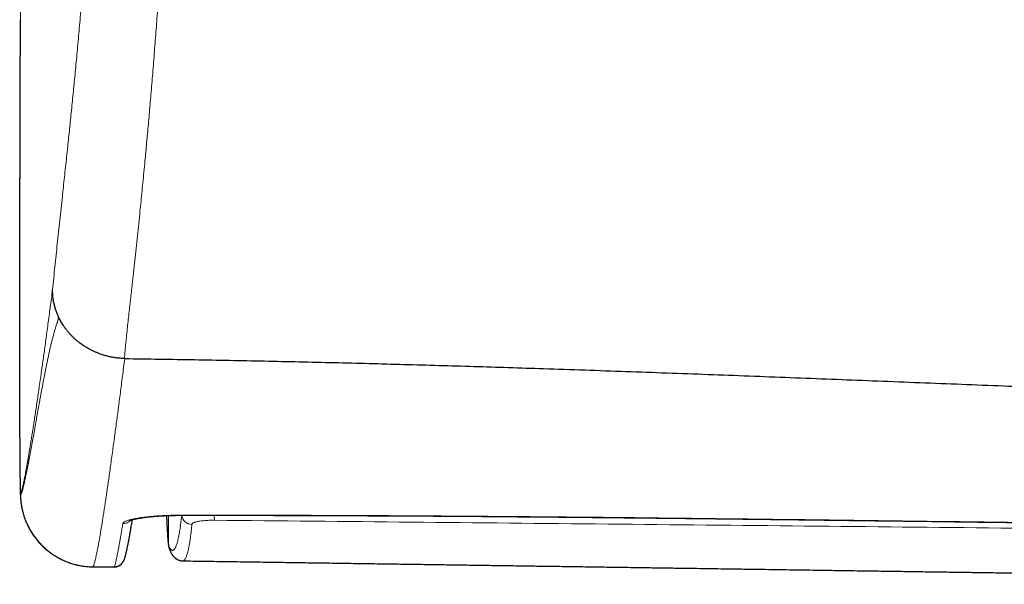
# Model space of a CAD drawing. Header units: millimetres. Extents: x 8 to 656, y 12 to 357.
# Tile 25 of 54: x 229 to 257, y 287 to 304. Entities that reach past the tile are written whole.
import ezdxf

# ---------------------------------------------------------------- set-up
doc = ezdxf.new("R2010")
doc.units = ezdxf.units.MM

msp = doc.modelspace()

# ---------------------------------------------------------------- linework, layer by layer
at = {"color": 252, "linetype": 'Continuous', "lineweight": 0}
for p, q in [((233.068, 289.354), (233.068, 288.506)), ((233.066, 288.513), (233.068, 288.506)), ((230.891, 287.879), (231.499, 287.874))]:
    msp.add_line(p, q, dxfattribs=at)
at = {"color": 7, "linetype": 'Continuous', "lineweight": 30}
msp.add_line((233.474, 288.05), (233.473, 288.05), dxfattribs=at)
at = {"color": 252, "linetype": 'Continuous', "lineweight": 0, "flags": 128}
msp.add_lwpolyline([(233.431, 289.361), (233.429, 289.361), (233.428, 289.364)], dxfattribs=at)
at = {"color": 7, "linetype": 'Continuous', "lineweight": 30, "flags": 128}
msp.add_lwpolyline([(233.089, 288.397), (233.088, 288.399), (233.083, 288.413)], dxfattribs=at)
at = {"color": 252, "linetype": 'Continuous', "lineweight": 0}
for centre, radius, start, end in [((228.788, 296.17), 0.00234, 172.2681, 181.3939), ((230.907, 289.979), 2.1, 179.8076, 180.9413), ((230.907, 289.979), 2.1, 180.9431, 269.552), ((231.753, 289.42), 0.3, 269.3345, 318.442), ((233.742, 289.397), 0.299, 186.965, 268.9596), ((235.194, 289.36), 0.819, 179.9562, 189.8891), ((233.367, 288.506), 0.299, 179.9468, 198.0566)]:
    msp.add_arc(centre, radius, start, end, dxfattribs=at)
at = {"color": 7, "linetype": 'Continuous', "lineweight": 30}
msp.add_arc((231.501, 288.174), 0.3, 269.4965, 330.0978, dxfattribs=at)
at = {"color": 252, "linetype": 'Continuous', "lineweight": 0}
for points, knots in [([(234.082, 341.726), (234.082, 341.574), (234.081, 341.271), (234.08, 340.812), (234.078, 340.353), (234.076, 339.89), (234.073, 339.426), (234.07, 338.958), (234.066, 338.489), (234.061, 338.02), (234.057, 337.553), (234.051, 337.087), (234.046, 336.618), (234.04, 336.164), (234.034, 335.725), (234.027, 335.3), (234.02, 334.874), (234.013, 334.447), (234.005, 334.02), (233.998, 333.592), (233.989, 333.163), (233.981, 332.732), (233.971, 332.3), (233.962, 331.867), (233.952, 331.433), (233.942, 330.996), (233.931, 330.557), (233.92, 330.116), (233.909, 329.674), (233.896, 329.182), (233.881, 328.64), (233.865, 328.049), (233.847, 327.454), (233.829, 326.855), (233.811, 326.252), (233.791, 325.634), (233.77, 325.001), (233.748, 324.353), (233.726, 323.706), (233.703, 323.059), (233.68, 322.413), (233.657, 321.776), (233.633, 321.146), (233.609, 320.525), (233.585, 319.905), (233.56, 319.286), (233.535, 318.669), (233.51, 318.067), (233.486, 317.48), (233.461, 316.909), (233.436, 316.34), (233.411, 315.773), (233.386, 315.207), (233.361, 314.657), (233.336, 314.121), (233.312, 313.601), (233.289, 313.126), (233.268, 312.696), (233.249, 312.31), (233.23, 311.926), (233.211, 311.548), (233.192, 311.174), (233.173, 310.806), (233.153, 310.44), (233.134, 310.069), (233.113, 309.691), (233.092, 309.308), (233.07, 308.929), (233.049, 308.553), (233.027, 308.179), (233.005, 307.809), (232.983, 307.442), (232.961, 307.078), (232.939, 306.72), (232.916, 306.364), (232.894, 306.01), (232.871, 305.659), (232.848, 305.314), (232.825, 304.973), (232.801, 304.637), (232.778, 304.306), (232.755, 303.979), (232.731, 303.657), (232.708, 303.341), (232.683, 303.024), (232.659, 302.706), (232.634, 302.388), (232.609, 302.076), (232.584, 301.77), (232.559, 301.47), (232.534, 301.178), (232.509, 300.893), (232.484, 300.615), (232.46, 300.342), (232.435, 300.074), (232.411, 299.811), (232.384, 299.53), (232.356, 299.234), (232.325, 298.923), (232.295, 298.619), (232.265, 298.321), (232.232, 298.001), (232.197, 297.661), (232.159, 297.301), (232.122, 296.949), (232.08, 296.56), (232.034, 296.136), (231.982, 295.676), (231.931, 295.221), (231.882, 294.769), (231.835, 294.319), (231.807, 294.019), (231.793, 293.869)], [0, 0, 0, 0, 0.008433, 0.016866, 0.025299, 0.033731, 0.042181, 0.050632, 0.059083, 0.067532, 0.07581, 0.084089, 0.092367, 0.100645, 0.10806, 0.115476, 0.122892, 0.130307, 0.137694, 0.145081, 0.152468, 0.159855, 0.167265, 0.174676, 0.182086, 0.189496, 0.197006, 0.204516, 0.212026, 0.219536, 0.229572, 0.239609, 0.249645, 0.259877, 0.270108, 0.28034, 0.291352, 0.302366, 0.313381, 0.324396, 0.33541, 0.346422, 0.357063, 0.367705, 0.378349, 0.388992, 0.399634, 0.410275, 0.420188, 0.430102, 0.440018, 0.449933, 0.459847, 0.469759, 0.478994, 0.488229, 0.497463, 0.504405, 0.511347, 0.518289, 0.525231, 0.531994, 0.538758, 0.545523, 0.552286, 0.559531, 0.566777, 0.574024, 0.58127, 0.588515, 0.595819, 0.603125, 0.610432, 0.617738, 0.625042, 0.63248, 0.63992, 0.647361, 0.654801, 0.662239, 0.669744, 0.677251, 0.684759, 0.692267, 0.699772, 0.707777, 0.715784, 0.723792, 0.731801, 0.739808, 0.747813, 0.755711, 0.763611, 0.771511, 0.779412, 0.787312, 0.795211, 0.805149, 0.815088, 0.825028, 0.834968, 0.844907, 0.857612, 0.870318, 0.883025, 0.895731, 0.913108, 0.930486, 0.947865, 0.965243, 0.982622, 1, 1, 1, 1]), ([(229.729, 295.847), (229.751, 296.068), (229.795, 296.511), (229.853, 297.064), (229.9, 297.51), (229.936, 297.846), (229.973, 298.186), (230.008, 298.507), (230.04, 298.809), (230.071, 299.091), (230.102, 299.378), (230.133, 299.67), (230.163, 299.951), (230.191, 300.221), (230.218, 300.478), (230.245, 300.741), (230.272, 301.008), (230.3, 301.281), (230.327, 301.556), (230.355, 301.834), (230.382, 302.114), (230.409, 302.4), (230.436, 302.692), (230.464, 302.992), (230.491, 303.299), (230.519, 303.612), (230.545, 303.912), (230.569, 304.195), (230.592, 304.462), (230.614, 304.733), (230.636, 305.009), (230.659, 305.294), (230.682, 305.59), (230.706, 305.897), (230.729, 306.209), (230.752, 306.526), (230.775, 306.842), (230.798, 307.157), (230.819, 307.47), (230.841, 307.788), (230.862, 308.109), (230.884, 308.436), (230.905, 308.767), (230.927, 309.103), (230.948, 309.443), (230.969, 309.786), (230.989, 310.133), (231.01, 310.481), (231.03, 310.833), (231.05, 311.187), (231.07, 311.544), (231.09, 311.913), (231.111, 312.295), (231.132, 312.69), (231.152, 313.086), (231.173, 313.485), (231.193, 313.889), (231.214, 314.298), (231.234, 314.711), (231.254, 315.126), (231.276, 315.589), (231.3, 316.101), (231.326, 316.662), (231.352, 317.224), (231.377, 317.788), (231.402, 318.353), (231.427, 318.919), (231.451, 319.487), (231.476, 320.056), (231.501, 320.664), (231.527, 321.312), (231.555, 321.999), (231.582, 322.687), (231.609, 323.376), (231.634, 324.041), (231.658, 324.681), (231.68, 325.297), (231.702, 325.913), (231.723, 326.529), (231.744, 327.146), (231.764, 327.74), (231.782, 328.31), (231.799, 328.857), (231.816, 329.404), (231.831, 329.95), (231.846, 330.466), (231.859, 330.95), (231.871, 331.404), (231.882, 331.857), (231.893, 332.31), (231.903, 332.761), (231.913, 333.211), (231.922, 333.66), (231.93, 334.107), (231.938, 334.553), (231.946, 334.998), (231.953, 335.441), (231.959, 335.893), (231.965, 336.356), (231.971, 336.828), (231.976, 337.298), (231.98, 337.765), (231.984, 338.23), (231.988, 338.691), (231.99, 339.149), (231.993, 339.603), (231.995, 340.055), (231.996, 340.505), (231.997, 340.804), (231.997, 340.953)], [0, 0, 0, 0, 0.0270766, 0.0541532, 0.0676921, 0.0812311, 0.09477, 0.1083087, 0.119142, 0.1299759, 0.1408099, 0.1516433, 0.1624762, 0.1715515, 0.1806283, 0.1897054, 0.1987822, 0.207858, 0.2169326, 0.2256754, 0.2344192, 0.2431628, 0.2519054, 0.2606861, 0.2694683, 0.2782503, 0.2870308, 0.2940426, 0.3010559, 0.3080696, 0.3150827, 0.3220944, 0.3294959, 0.3368995, 0.3443038, 0.3517073, 0.3591088, 0.3660916, 0.3730763, 0.3800616, 0.3870463, 0.3940291, 0.4010733, 0.4081192, 0.4151657, 0.4222118, 0.4292561, 0.4362681, 0.4432815, 0.4502956, 0.4573092, 0.4643214, 0.4719205, 0.4795208, 0.4871217, 0.4947224, 0.5023218, 0.5100957, 0.5178702, 0.5256449, 0.5334189, 0.5438073, 0.5541964, 0.5645849, 0.5749549, 0.5853265, 0.595699, 0.6060717, 0.6164438, 0.6268141, 0.6392568, 0.6517013, 0.6641464, 0.676591, 0.6890336, 0.7001135, 0.7111957, 0.7222787, 0.7333614, 0.7444427, 0.7555221, 0.765351, 0.7751818, 0.7850129, 0.794843, 0.8046715, 0.812865, 0.8210606, 0.829257, 0.8374533, 0.8456484, 0.8538417, 0.8620363, 0.8702331, 0.8784309, 0.8866287, 0.8948256, 0.9030203, 0.9118721, 0.9207257, 0.9295806, 0.938436, 0.9472905, 0.956143, 0.9649136, 0.9736851, 0.982457, 0.9912289, 1, 1, 1, 1]), ([(228.938, 327.504), (228.933, 326.852), (228.923, 325.547), (228.908, 323.591), (228.894, 321.634), (228.881, 319.676), (228.869, 317.719), (228.858, 315.761), (228.847, 313.803), (228.837, 311.845), (228.829, 309.886), (228.82, 307.926), (228.813, 305.967), (228.806, 304.007), (228.8, 302.048), (228.795, 300.088), (228.79, 298.129), (228.787, 296.823), (228.786, 296.17)], [0, 0, 0, 0, 0.062461, 0.124922, 0.187383, 0.249843, 0.312319, 0.374795, 0.437271, 0.499746, 0.562269, 0.624793, 0.687316, 0.749839, 0.812379, 0.874919, 0.93746, 1, 1, 1, 1]), ([(228.786, 296.17), (228.786, 296.099), (228.785, 295.958), (228.785, 295.746), (228.785, 295.535), (228.785, 295.325), (228.784, 295.114), (228.784, 294.902), (228.784, 294.691), (228.784, 294.481), (228.784, 294.273), (228.784, 294.07), (228.783, 293.871), (228.783, 293.677), (228.783, 293.486), (228.784, 293.298), (228.784, 293.112), (228.784, 292.928), (228.784, 292.746), (228.784, 292.568), (228.784, 292.395), (228.785, 292.228), (228.785, 292.067), (228.785, 291.913), (228.785, 291.763), (228.786, 291.619), (228.786, 291.478), (228.787, 291.342), (228.787, 291.21), (228.788, 291.085), (228.788, 290.965), (228.789, 290.853), (228.79, 290.749), (228.791, 290.651), (228.791, 290.56), (228.792, 290.475), (228.793, 290.396), (228.794, 290.323), (228.795, 290.256), (228.796, 290.197), (228.797, 290.145), (228.799, 290.1), (228.8, 290.062), (228.801, 290.033), (228.803, 290.01), (228.804, 289.994), (228.806, 289.986), (228.807, 289.986), (228.807, 289.986)], [0, 0, 0, 0, 0.021404, 0.042826, 0.064254, 0.085676, 0.107081, 0.129106, 0.151151, 0.173202, 0.195247, 0.217272, 0.238677, 0.260099, 0.281527, 0.302949, 0.324354, 0.34638, 0.368425, 0.390477, 0.412523, 0.434549, 0.45595, 0.477369, 0.498794, 0.520213, 0.541614, 0.563636, 0.585676, 0.607724, 0.629764, 0.651786, 0.673209, 0.694651, 0.716098, 0.73754, 0.758963, 0.781007, 0.803069, 0.825138, 0.847201, 0.869244, 0.891016, 0.912813, 0.934622, 0.956431, 0.978228, 1, 1, 1, 1]), ([(228.807, 289.986), (228.81, 289.991), (228.815, 290.001), (228.824, 290.024), (228.834, 290.054), (228.845, 290.091), (228.856, 290.135), (228.869, 290.186), (228.882, 290.243), (228.895, 290.304), (228.909, 290.367), (228.923, 290.437), (228.938, 290.513), (228.954, 290.595), (228.97, 290.683), (228.987, 290.777), (229.005, 290.879), (229.024, 290.987), (229.044, 291.102), (229.064, 291.224), (229.086, 291.353), (229.108, 291.489), (229.131, 291.633), (229.155, 291.783), (229.18, 291.944), (229.206, 292.116), (229.234, 292.3), (229.263, 292.493), (229.293, 292.694), (229.324, 292.904), (229.355, 293.123), (229.388, 293.351), (229.42, 293.572), (229.45, 293.785), (229.478, 293.987), (229.507, 294.195), (229.536, 294.41), (229.566, 294.631), (229.597, 294.86), (229.629, 295.097), (229.662, 295.34), (229.695, 295.589), (229.717, 295.761), (229.729, 295.847)], [0, 0, 0, 0, 0.027637, 0.055276, 0.082915, 0.110555, 0.138195, 0.165833, 0.19347, 0.217692, 0.241915, 0.266138, 0.29036, 0.314509, 0.33866, 0.36281, 0.386959, 0.411412, 0.435865, 0.460318, 0.48477, 0.509247, 0.533723, 0.5582, 0.582677, 0.60866, 0.634644, 0.660628, 0.686611, 0.712594, 0.738579, 0.764564, 0.790548, 0.811335, 0.832124, 0.852912, 0.873701, 0.894488, 0.91559, 0.936693, 0.957796, 0.978898, 1, 1, 1, 1]), ([(229.913, 295.045), (229.913, 295.042), (229.912, 295.037), (229.91, 295.03), (229.908, 295.024), (229.907, 295.02), (229.906, 295.018), (229.905, 295.017), (229.904, 295.017), (229.904, 295.017), (229.904, 295.018), (229.903, 295.018), (229.903, 295.018), (229.903, 295.019), (229.902, 295.02), (229.902, 295.022), (229.902, 295.023), (229.901, 295.024), (229.901, 295.024), (229.901, 295.024), (229.901, 295.025), (229.9, 295.025), (229.899, 295.025), (229.898, 295.024), (229.896, 295.02), (229.894, 295.014), (229.891, 295.006), (229.889, 294.997), (229.886, 294.986), (229.882, 294.973), (229.878, 294.958), (229.874, 294.943), (229.869, 294.928), (229.864, 294.914), (229.859, 294.899), (229.854, 294.883), (229.846, 294.859), (229.836, 294.827), (229.823, 294.786), (229.81, 294.742), (229.796, 294.696), (229.782, 294.647), (229.768, 294.596), (229.754, 294.544), (229.74, 294.492), (229.727, 294.442), (229.715, 294.394), (229.702, 294.344), (229.69, 294.292), (229.677, 294.239), (229.664, 294.185), (229.651, 294.129), (229.638, 294.071), (229.626, 294.016), (229.614, 293.963), (229.603, 293.912), (229.592, 293.86), (229.581, 293.807), (229.57, 293.756), (229.56, 293.709), (229.551, 293.664), (229.542, 293.618), (229.532, 293.571), (229.523, 293.522), (229.513, 293.473), (229.503, 293.422), (229.493, 293.37), (229.483, 293.317), (229.472, 293.263), (229.462, 293.207), (229.451, 293.15), (229.441, 293.094), (229.43, 293.039), (229.42, 292.985), (229.41, 292.93), (229.399, 292.873), (229.389, 292.816), (229.378, 292.757), (229.368, 292.701), (229.359, 292.649), (229.35, 292.601), (229.341, 292.552), (229.332, 292.502), (229.323, 292.451), (229.314, 292.4), (229.305, 292.349), (229.295, 292.297), (229.286, 292.245), (229.276, 292.191), (229.267, 292.137), (229.257, 292.082), (229.248, 292.031), (229.239, 291.983), (229.231, 291.938), (229.223, 291.893), (229.214, 291.845), (229.205, 291.793), (229.195, 291.739), (229.186, 291.684), (229.176, 291.628), (229.165, 291.572), (229.155, 291.516), (229.146, 291.463), (229.137, 291.415), (229.129, 291.369), (229.12, 291.324), (229.112, 291.279), (229.104, 291.233), (229.095, 291.187), (229.087, 291.145), (229.08, 291.106), (229.073, 291.07), (229.066, 291.034), (229.06, 290.998), (229.054, 290.967), (229.049, 290.942), (229.045, 290.923), (229.042, 290.903), (229.038, 290.883), (229.034, 290.862), (229.03, 290.842), (229.025, 290.816), (229.019, 290.786), (229.012, 290.751), (229.005, 290.716), (228.998, 290.681), (228.991, 290.647), (228.984, 290.613), (228.977, 290.578), (228.97, 290.542), (228.962, 290.505), (228.955, 290.469), (228.947, 290.433), (228.939, 290.398), (228.932, 290.364), (228.924, 290.331), (228.917, 290.298), (228.909, 290.265), (228.902, 290.233), (228.894, 290.202), (228.887, 290.173), (228.88, 290.144), (228.873, 290.119), (228.866, 290.096), (228.861, 290.075), (228.855, 290.056), (228.849, 290.038), (228.844, 290.021), (228.838, 290.006), (228.833, 289.992), (228.828, 289.981), (228.824, 289.97), (228.819, 289.962), (228.815, 289.954), (228.811, 289.949), (228.809, 289.946), (228.807, 289.945)], [0, 0, 0, 0, 0.000749, 0.001366, 0.00201, 0.002469, 0.002775, 0.002957, 0.003012, 0.00305, 0.003064, 0.003077, 0.003088, 0.0031, 0.003125, 0.003209, 0.003234, 0.003246, 0.003258, 0.00327, 0.003283, 0.003318, 0.00344, 0.003636, 0.004161, 0.004879, 0.005753, 0.006747, 0.007823, 0.008945, 0.010711, 0.012353, 0.013784, 0.015492, 0.01717, 0.018975, 0.020811, 0.025244, 0.029834, 0.034592, 0.039838, 0.045263, 0.050892, 0.056728, 0.062787, 0.067998, 0.073377, 0.078933, 0.084675, 0.090616, 0.096656, 0.102906, 0.109385, 0.116123, 0.121683, 0.127406, 0.133308, 0.139396, 0.145678, 0.150759, 0.155971, 0.161309, 0.16679, 0.172445, 0.178343, 0.184367, 0.19055, 0.196924, 0.203488, 0.210244, 0.217202, 0.224374, 0.231003, 0.237814, 0.244813, 0.252028, 0.259478, 0.267126, 0.274995, 0.281332, 0.28782, 0.294465, 0.301273, 0.308249, 0.31527, 0.322464, 0.32984, 0.337399, 0.345154, 0.353116, 0.361279, 0.369626, 0.376365, 0.383308, 0.390346, 0.397509, 0.406158, 0.415029, 0.424123, 0.433453, 0.443026, 0.452849, 0.462932, 0.471042, 0.479322, 0.487776, 0.496408, 0.505224, 0.514227, 0.523426, 0.530777, 0.538242, 0.545827, 0.553578, 0.561483, 0.565929, 0.570348, 0.57479, 0.579377, 0.584234, 0.589105, 0.593809, 0.602213, 0.610928, 0.619816, 0.628811, 0.637963, 0.647278, 0.656749, 0.667483, 0.67842, 0.689563, 0.700913, 0.712475, 0.724251, 0.736245, 0.748458, 0.761492, 0.774772, 0.788302, 0.802085, 0.816121, 0.830415, 0.842871, 0.855518, 0.868357, 0.881388, 0.894612, 0.908028, 0.921638, 0.934283, 0.947092, 0.960062, 0.97319, 0.986516, 1, 1, 1, 1]), ([(231.803, 293.869), (231.803, 293.869), (231.793, 293.783), (231.771, 293.612), (231.739, 293.362), (231.708, 293.118), (231.678, 292.881), (231.648, 292.65), (231.618, 292.425), (231.59, 292.206), (231.561, 291.994), (231.534, 291.787), (231.505, 291.569), (231.474, 291.342), (231.442, 291.108), (231.411, 290.883), (231.381, 290.667), (231.352, 290.46), (231.323, 290.262), (231.296, 290.073), (231.27, 289.896), (231.245, 289.731), (231.222, 289.577), (231.199, 289.431), (231.178, 289.291), (231.156, 289.159), (231.136, 289.034), (231.117, 288.915), (231.098, 288.804), (231.08, 288.699), (231.062, 288.601), (231.046, 288.509), (231.028, 288.418), (231.011, 288.329), (230.994, 288.244), (230.978, 288.169), (230.962, 288.102), (230.948, 288.043), (230.935, 287.994), (230.922, 287.952), (230.911, 287.919), (230.9, 287.894), (230.894, 287.884), (230.891, 287.879)], [0, 0, 0, 0, 0.000002, 0.02062, 0.041239, 0.061859, 0.082478, 0.103096, 0.123751, 0.144408, 0.165064, 0.18572, 0.206376, 0.232322, 0.25827, 0.284218, 0.310165, 0.336149, 0.362135, 0.38812, 0.414105, 0.438398, 0.462692, 0.486987, 0.511282, 0.535577, 0.55987, 0.584215, 0.608562, 0.63291, 0.657257, 0.681604, 0.70595, 0.735331, 0.764714, 0.794097, 0.823479, 0.852861, 0.882288, 0.911716, 0.941145, 0.970573, 1, 1, 1, 1]), ([(228.807, 289.945), (228.807, 289.945), (228.807, 289.945), (228.806, 289.947), (228.805, 289.951), (228.805, 289.955), (228.804, 289.962), (228.803, 289.97), (228.803, 289.981), (228.802, 289.995), (228.801, 290.01), (228.8, 290.027), (228.8, 290.044), (228.799, 290.064), (228.798, 290.087), (228.798, 290.114), (228.797, 290.145), (228.796, 290.178), (228.796, 290.213), (228.795, 290.248), (228.794, 290.287), (228.794, 290.331), (228.793, 290.379), (228.793, 290.432), (228.792, 290.489), (228.791, 290.55), (228.791, 290.613), (228.79, 290.682), (228.79, 290.756), (228.789, 290.837), (228.789, 290.924), (228.788, 291.017), (228.788, 291.116), (228.787, 291.223), (228.787, 291.338), (228.786, 291.46), (228.786, 291.546), (228.786, 291.59)], [0, 0, 0, 0, 0.016737, 0.034434, 0.053221, 0.073229, 0.09459, 0.117014, 0.140999, 0.166674, 0.194174, 0.215404, 0.237784, 0.261443, 0.286488, 0.312952, 0.340941, 0.370569, 0.395072, 0.420713, 0.447552, 0.475647, 0.505048, 0.535798, 0.567939, 0.597785, 0.628813, 0.661061, 0.694575, 0.729404, 0.764767, 0.801136, 0.838509, 0.876888, 0.916972, 0.958024, 1, 1, 1, 1]), ([(231.749, 289.12), (231.751, 289.126), (231.755, 289.137), (231.771, 289.154), (231.794, 289.171), (231.826, 289.188), (231.865, 289.204), (231.913, 289.221), (231.968, 289.236), (232.031, 289.251), (232.101, 289.266), (232.177, 289.28), (232.26, 289.293), (232.349, 289.305), (232.444, 289.316), (232.543, 289.326), (232.647, 289.335), (232.755, 289.343), (232.866, 289.35), (232.98, 289.355), (233.097, 289.359), (233.211, 289.362), (233.321, 289.364), (233.392, 289.364), (233.428, 289.364)], [0, 0, 0, 0, 0.046195, 0.092548, 0.138954, 0.185307, 0.231502, 0.277707, 0.324072, 0.370491, 0.416854, 0.463057, 0.50902, 0.555144, 0.601321, 0.647442, 0.693402, 0.738752, 0.784262, 0.829824, 0.875332, 0.92068, 0.96034, 1, 1, 1, 1]), ([(233.007, 289.352), (233.008, 289.333), (233.009, 289.291), (233.012, 289.228), (233.015, 289.163), (233.018, 289.101), (233.021, 289.041), (233.024, 288.985), (233.027, 288.932), (233.03, 288.881), (233.032, 288.834), (233.035, 288.789), (233.038, 288.747), (233.041, 288.709), (233.044, 288.673), (233.047, 288.641), (233.05, 288.612), (233.053, 288.587), (233.056, 288.566), (233.058, 288.548), (233.061, 288.534), (233.063, 288.522), (233.065, 288.516), (233.066, 288.513)], [0, 0, 0, 0, 0.0373449, 0.0857833, 0.1342217, 0.1827378, 0.2312539, 0.2800025, 0.3287512, 0.3775767, 0.4264022, 0.4761009, 0.5257997, 0.5755779, 0.6253561, 0.6753734, 0.7253906, 0.7754873, 0.825584, 0.8691621, 0.9127401, 0.9563701, 1, 1, 1, 1]), ([(233.068, 288.506), (233.068, 288.506), (233.073, 288.491), (233.084, 288.461), (233.101, 288.423), (233.118, 288.393), (233.136, 288.37), (233.154, 288.356), (233.171, 288.35), (233.187, 288.35), (233.203, 288.356), (233.22, 288.368), (233.236, 288.388), (233.253, 288.414), (233.27, 288.447), (233.286, 288.487), (233.303, 288.535), (233.32, 288.591), (233.336, 288.655), (233.351, 288.722), (233.364, 288.791), (233.376, 288.859), (233.388, 288.932), (233.4, 289.011), (233.411, 289.097), (233.422, 289.189), (233.432, 289.276), (233.438, 289.336), (233.44, 289.361)], [0, 0, 0, 0, 0.000003, 0.050124, 0.100248, 0.150372, 0.200495, 0.250616, 0.292467, 0.334322, 0.376177, 0.418033, 0.459886, 0.501737, 0.543439, 0.585147, 0.626856, 0.668565, 0.71027, 0.751971, 0.784172, 0.816375, 0.848577, 0.880778, 0.913035, 0.945294, 0.977553, 1, 1, 1, 1]), ([(233.428, 289.364), (233.627, 289.365), (234.625, 289.365), (236.42, 289.363), (238.815, 289.354), (241.209, 289.34), (243.603, 289.321), (246.446, 289.294), (249.737, 289.256), (253.477, 289.209), (256.904, 289.163), (260.02, 289.122), (262.824, 289.086), (265.628, 289.052), (268.245, 289.022), (270.675, 288.998), (272.918, 288.978), (275.161, 288.962), (277.404, 288.951), (278.899, 288.948), (279.647, 288.947)], [0, 0, 0, 0, 0.012947, 0.064736, 0.116526, 0.168315, 0.220105, 0.271894, 0.352794, 0.433694, 0.514593, 0.575268, 0.635943, 0.696618, 0.757292, 0.805834, 0.854375, 0.902917, 0.951459, 1, 1, 1, 1]), ([(234.388, 289.219), (234.362, 289.219), (234.311, 289.22), (234.235, 289.217), (234.163, 289.214), (234.093, 289.209), (234.028, 289.202), (233.968, 289.193), (233.913, 289.183), (233.865, 289.172), (233.823, 289.16), (233.789, 289.147), (233.763, 289.133), (233.747, 289.12), (233.738, 289.108), (233.737, 289.101), (233.736, 289.098)], [0, 0, 0, 0, 0.073595, 0.147431, 0.221029, 0.294697, 0.368601, 0.442276, 0.516716, 0.591388, 0.665836, 0.741819, 0.818037, 0.894027, 0.947013, 1, 1, 1, 1]), ([(279.611, 288.772), (277.728, 288.791), (273.961, 288.828), (268.309, 288.884), (262.657, 288.939), (257.004, 288.995), (251.351, 289.052), (245.697, 289.108), (240.042, 289.164), (236.273, 289.201), (234.388, 289.219)], [0, 0, 0, 0, 0.124998, 0.249995, 0.374994, 0.499993, 0.624994, 0.749996, 0.874998, 1, 1, 1, 1]), ([(231.499, 287.874), (231.501, 287.879), (231.506, 287.889), (231.515, 287.913), (231.525, 287.945), (231.536, 287.984), (231.548, 288.031), (231.561, 288.087), (231.575, 288.15), (231.59, 288.222), (231.606, 288.303), (231.623, 288.392), (231.641, 288.49), (231.661, 288.597), (231.681, 288.713), (231.703, 288.839), (231.725, 288.973), (231.741, 289.071), (231.749, 289.12)], [0, 0, 0, 0, 0.062357, 0.124715, 0.187074, 0.24943, 0.311865, 0.374302, 0.436738, 0.499173, 0.56173, 0.624289, 0.686847, 0.749404, 0.812046, 0.874688, 0.93733, 1, 1, 1, 1]), ([(233.736, 289.098), (233.733, 289.064), (233.726, 288.995), (233.716, 288.9), (233.706, 288.81), (233.695, 288.726), (233.684, 288.648), (233.673, 288.576), (233.661, 288.509), (233.648, 288.44), (233.634, 288.371), (233.618, 288.305), (233.601, 288.248), (233.585, 288.198), (233.568, 288.156), (233.552, 288.121), (233.535, 288.093), (233.519, 288.072), (233.502, 288.058), (233.487, 288.051), (233.478, 288.051), (233.474, 288.05)], [0, 0, 0, 0, 0.044657, 0.089315, 0.133994, 0.178673, 0.223345, 0.26802, 0.312695, 0.357368, 0.417014, 0.476661, 0.536307, 0.596045, 0.655785, 0.715523, 0.775312, 0.835101, 0.89489, 0.955613, 1, 1, 1, 1])]:
    msp.add_open_spline(points, degree=3, knots=knots, dxfattribs=at)
at = {"color": 7, "linetype": 'Continuous', "lineweight": 30}
for points, knots in [([(228.786, 296.17), (228.787, 296.829), (228.79, 298.148), (228.795, 300.125), (228.8, 301.948), (228.803, 303.113), (228.805, 303.619)], [0, 0, 0, 0, 0.265717, 0.531092, 0.796222, 1, 1, 1, 1]), ([(228.786, 291.59), (228.786, 291.636), (228.786, 291.728), (228.785, 291.872), (228.785, 292.023), (228.785, 292.18), (228.784, 292.344), (228.784, 292.515), (228.784, 292.693), (228.784, 292.877), (228.784, 293.066), (228.784, 293.26), (228.783, 293.458), (228.783, 293.658), (228.783, 293.862), (228.784, 294.068), (228.784, 294.279), (228.784, 294.491), (228.784, 294.705), (228.784, 294.92), (228.784, 295.134), (228.785, 295.346), (228.785, 295.555), (228.785, 295.762), (228.785, 295.966), (228.786, 296.102), (228.786, 296.17)], [0, 0, 0, 0, 0.039103, 0.078996, 0.11893, 0.159603, 0.200866, 0.242399, 0.284935, 0.327694, 0.370652, 0.413792, 0.457109, 0.499819, 0.542686, 0.585703, 0.628589, 0.671875, 0.714773, 0.757276, 0.799372, 0.841049, 0.881545, 0.921566, 0.961068, 1, 1, 1, 1]), ([(229.913, 295.045), (229.898, 295.077), (229.869, 295.141), (229.831, 295.24), (229.799, 295.341), (229.771, 295.451), (229.748, 295.569), (229.733, 295.696), (229.729, 295.788), (229.729, 295.839), (229.729, 295.847)], [0, 0, 0, 0, 0.126129, 0.253174, 0.380219, 0.5081927, 0.6621409, 0.8162534, 0.9702017, 1, 1, 1, 1]), ([(231.793, 293.869), (231.753, 293.871), (231.675, 293.875), (231.56, 293.888), (231.447, 293.906), (231.337, 293.929), (231.221, 293.96), (231.116, 293.994), (231.02, 294.031), (230.923, 294.072), (230.812, 294.126), (230.695, 294.193), (230.588, 294.262), (230.501, 294.326), (230.427, 294.386), (230.365, 294.44), (230.306, 294.497), (230.246, 294.558), (230.188, 294.624), (230.131, 294.693), (230.079, 294.763), (230.024, 294.844), (229.968, 294.937), (229.931, 295.009), (229.913, 295.045)], [0, 0, 0, 0, 0.0503096, 0.098675, 0.1462651, 0.1938552, 0.2406552, 0.2974224, 0.3340923, 0.3707622, 0.4310155, 0.4912689, 0.5430494, 0.5948298, 0.6303695, 0.6659092, 0.7016815, 0.7374539, 0.7771876, 0.8169213, 0.8547037, 0.8924862, 0.9461438, 1, 1, 1, 1]), ([(231.793, 293.869), (231.794, 293.869), (231.796, 293.869), (231.798, 293.869), (231.801, 293.869), (231.803, 293.869), (231.803, 293.869)], [0, 0, 0, 0, 0.250009, 0.499938, 0.749954, 1, 1, 1, 1]), ([(231.803, 293.869), (232.473, 293.86), (233.811, 293.841), (235.819, 293.802), (237.826, 293.756), (239.834, 293.704), (241.842, 293.646), (243.97, 293.578), (246.216, 293.501), (248.582, 293.416), (250.947, 293.326), (253.328, 293.233), (255.723, 293.138), (258.134, 293.043), (260.543, 292.949), (262.95, 292.857), (265.356, 292.769), (267.76, 292.686), (269.885, 292.618), (271.732, 292.564), (273.302, 292.523), (274.873, 292.486), (276.447, 292.455), (278.023, 292.431), (279.573, 292.413), (281.097, 292.403), (282.595, 292.4), (284.097, 292.405), (285.601, 292.413), (286.885, 292.419), (287.948, 292.421), (288.788, 292.419), (289.627, 292.414), (290.464, 292.405), (291.239, 292.391), (291.952, 292.374), (292.604, 292.354), (293.253, 292.33), (293.9, 292.301), (294.544, 292.267), (295.185, 292.227), (295.823, 292.182), (296.457, 292.129), (297.088, 292.07), (297.712, 292.004), (298.329, 291.932), (298.938, 291.854), (299.545, 291.77), (299.949, 291.709), (300.15, 291.679)], [0, 0, 0, 0, 0.029343, 0.058693, 0.088049, 0.11741, 0.146773, 0.176138, 0.210747, 0.245351, 0.279949, 0.314537, 0.349818, 0.385081, 0.420324, 0.455542, 0.490732, 0.525892, 0.56102, 0.583966, 0.60692, 0.629893, 0.652895, 0.675937, 0.69903, 0.72086, 0.742754, 0.764715, 0.786713, 0.808712, 0.821018, 0.833306, 0.84557, 0.857805, 0.870003, 0.879559, 0.889087, 0.898584, 0.908049, 0.917479, 0.926872, 0.936227, 0.945542, 0.954816, 0.964048, 0.973078, 0.982077, 0.99105, 1, 1, 1, 1]), ([(228.786, 291.59), (228.786, 291.575), (228.786, 291.533), (228.786, 291.466), (228.787, 291.389), (228.787, 291.313), (228.787, 291.239), (228.787, 291.166), (228.788, 291.096), (228.788, 291.027), (228.788, 290.96), (228.789, 290.895), (228.789, 290.831), (228.79, 290.77), (228.79, 290.71), (228.79, 290.653), (228.791, 290.597), (228.791, 290.543), (228.792, 290.491), (228.792, 290.44), (228.793, 290.392), (228.793, 290.345), (228.794, 290.3), (228.795, 290.257), (228.795, 290.215), (228.796, 290.174), (228.797, 290.135), (228.798, 290.096), (228.799, 290.057), (228.8, 290.015), (228.801, 289.976), (228.803, 289.943), (228.804, 289.918), (228.805, 289.896), (228.806, 289.876), (228.808, 289.857), (228.809, 289.839), (228.81, 289.82), (228.812, 289.802), (228.814, 289.783), (228.816, 289.763), (228.818, 289.743), (228.821, 289.722), (228.824, 289.7), (228.827, 289.677), (228.831, 289.653), (228.835, 289.627), (228.84, 289.6), (228.846, 289.57), (228.852, 289.539), (228.86, 289.504), (228.869, 289.467), (228.879, 289.427), (228.892, 289.384), (228.906, 289.337), (228.922, 289.288), (228.941, 289.237), (228.962, 289.184), (228.985, 289.129), (229.011, 289.074), (229.038, 289.018), (229.068, 288.963), (229.099, 288.908), (229.133, 288.853), (229.168, 288.8), (229.205, 288.747), (229.244, 288.695), (229.284, 288.644), (229.326, 288.595), (229.37, 288.547), (229.415, 288.5), (229.461, 288.454), (229.509, 288.41), (229.559, 288.367), (229.611, 288.325), (229.667, 288.282), (229.727, 288.241), (229.787, 288.201), (229.849, 288.164), (229.912, 288.129), (229.975, 288.096), (230.04, 288.065), (230.105, 288.037), (230.171, 288.011), (230.238, 287.987), (230.305, 287.966), (230.373, 287.947), (230.442, 287.93), (230.51, 287.916), (230.579, 287.904), (230.648, 287.894), (230.718, 287.887), (230.787, 287.882), (230.844, 287.879), (230.879, 287.879), (230.89, 287.879)], [0, 0, 0, 0, 0.008847, 0.025109, 0.041375, 0.057652, 0.073949, 0.090278, 0.106674, 0.122975, 0.139355, 0.155794, 0.172268, 0.188757, 0.20524, 0.221689, 0.238098, 0.254783, 0.271484, 0.28822, 0.305016, 0.3219, 0.338908, 0.356084, 0.373489, 0.391205, 0.409355, 0.428134, 0.447882, 0.469372, 0.494903, 0.510989, 0.522925, 0.53307, 0.541723, 0.549249, 0.555912, 0.561904, 0.567371, 0.572276, 0.577617, 0.582142, 0.58651, 0.590782, 0.595021, 0.599266, 0.60357, 0.607991, 0.612584, 0.617406, 0.622512, 0.627955, 0.63378, 0.640022, 0.646692, 0.653778, 0.66124, 0.669019, 0.67705, 0.685272, 0.693633, 0.702095, 0.710631, 0.719219, 0.727845, 0.7365, 0.745176, 0.753869, 0.762574, 0.771289, 0.780012, 0.788741, 0.797476, 0.806215, 0.814958, 0.82469, 0.834416, 0.844107, 0.853764, 0.86339, 0.872986, 0.882554, 0.892093, 0.901607, 0.911094, 0.920557, 0.929997, 0.939413, 0.948806, 0.958177, 0.967527, 0.976856, 0.986164, 0.995451, 1, 1, 1, 1]), ([(231.761, 288.025), (231.762, 288.026), (231.765, 288.031), (231.77, 288.04), (231.776, 288.053), (231.783, 288.067), (231.789, 288.082), (231.796, 288.101), (231.805, 288.126), (231.814, 288.155), (231.823, 288.186), (231.83, 288.215), (231.838, 288.246), (231.846, 288.279), (231.854, 288.313), (231.862, 288.35), (231.87, 288.388), (231.879, 288.427), (231.887, 288.469), (231.896, 288.512), (231.905, 288.557), (231.914, 288.604), (231.923, 288.653), (231.933, 288.704), (231.942, 288.756), (231.952, 288.811), (231.962, 288.868), (231.973, 288.926), (231.983, 288.987), (231.994, 289.049), (232.005, 289.114), (232.016, 289.176), (232.023, 289.218), (232.026, 289.237)], [0, 0, 0, 0, 0.003414, 0.01702, 0.032704, 0.051096, 0.073179, 0.100691, 0.137302, 0.192493, 0.23458, 0.273805, 0.311216, 0.350817, 0.389039, 0.426294, 0.462847, 0.498859, 0.534436, 0.569657, 0.604527, 0.639108, 0.673429, 0.707513, 0.74138, 0.775046, 0.808522, 0.841821, 0.874952, 0.907923, 0.9407, 0.973316, 1, 1, 1, 1]), ([(231.952, 289.211), (231.952, 289.211), (231.952, 289.211), (231.953, 289.212), (231.957, 289.213), (231.962, 289.216), (231.97, 289.219), (231.98, 289.223), (231.993, 289.227), (232.008, 289.232), (232.026, 289.237), (232.046, 289.242), (232.069, 289.248), (232.094, 289.254), (232.122, 289.26), (232.152, 289.266), (232.184, 289.272), (232.218, 289.278), (232.255, 289.284), (232.293, 289.29), (232.333, 289.296), (232.375, 289.302), (232.419, 289.307), (232.465, 289.313), (232.512, 289.318), (232.561, 289.323), (232.612, 289.327), (232.663, 289.332), (232.716, 289.336), (232.77, 289.339), (232.825, 289.343), (232.882, 289.346), (232.939, 289.349), (232.997, 289.352), (233.056, 289.354), (233.115, 289.356), (233.175, 289.358), (233.236, 289.359), (233.297, 289.36), (233.358, 289.361), (233.403, 289.361), (233.427, 289.361), (233.431, 289.361)], [0, 0, 0, 0, 0.005448, 0.022756, 0.040984, 0.060163, 0.080303, 0.101386, 0.123375, 0.146212, 0.169829, 0.194148, 0.219086, 0.244563, 0.2705, 0.296821, 0.323459, 0.350352, 0.377446, 0.404692, 0.432095, 0.459411, 0.48706, 0.514955, 0.543017, 0.571168, 0.599325, 0.627409, 0.655415, 0.683408, 0.711662, 0.740081, 0.768571, 0.797019, 0.825321, 0.853445, 0.881549, 0.909861, 0.938282, 0.966761, 0.995243, 1, 1, 1, 1]), ([(233.007, 289.352), (233.007, 289.335), (233.009, 289.298), (233.011, 289.243), (233.014, 289.187), (233.016, 289.133), (233.019, 289.08), (233.021, 289.03), (233.024, 288.981), (233.026, 288.934), (233.029, 288.89), (233.031, 288.847), (233.034, 288.807), (233.036, 288.768), (233.039, 288.731), (233.041, 288.696), (233.044, 288.663), (233.047, 288.631), (233.049, 288.601), (233.052, 288.572), (233.056, 288.544), (233.06, 288.516), (233.064, 288.489), (233.068, 288.468), (233.072, 288.451), (233.074, 288.441), (233.076, 288.435), (233.077, 288.431), (233.078, 288.429)], [0, 0, 0, 0, 0.03355, 0.073696, 0.113836, 0.154118, 0.194534, 0.235075, 0.275735, 0.316509, 0.357408, 0.398424, 0.439749, 0.481256, 0.523009, 0.565088, 0.607603, 0.650708, 0.694606, 0.739836, 0.786852, 0.837157, 0.894878, 0.935258, 0.961373, 0.975615, 0.989774, 1, 1, 1, 1]), ([(233.431, 289.361), (233.801, 289.361), (234.63, 289.362), (235.929, 289.36), (237.343, 289.356), (238.803, 289.35), (240.316, 289.342), (241.893, 289.331), (243.543, 289.318), (245.281, 289.301), (247.125, 289.282), (249.103, 289.26), (251.255, 289.234), (253.632, 289.203), (256.171, 289.17), (258.847, 289.134), (261.409, 289.1), (263.803, 289.07), (265.929, 289.044), (267.901, 289.022), (269.747, 289.003), (271.491, 288.987), (273.205, 288.973), (274.816, 288.962), (276.321, 288.954), (277.714, 288.948), (278.813, 288.945), (279.468, 288.944), (279.65, 288.944)], [0, 0, 0, 0, 0.024049, 0.053764, 0.084309, 0.115782, 0.14849, 0.182526, 0.218118, 0.255566, 0.295271, 0.337798, 0.383954, 0.434901, 0.492079, 0.548759, 0.608595, 0.658387, 0.704155, 0.746623, 0.786418, 0.824023, 0.859805, 0.897712, 0.928603, 0.957509, 0.988161, 1, 1, 1, 1]), ([(233.084, 288.411), (233.087, 288.402), (233.095, 288.378), (233.108, 288.345), (233.123, 288.311), (233.137, 288.282), (233.15, 288.257), (233.164, 288.234), (233.178, 288.214), (233.193, 288.195), (233.208, 288.177), (233.223, 288.16), (233.241, 288.143), (233.259, 288.128), (233.278, 288.113), (233.299, 288.1), (233.321, 288.088), (233.345, 288.076), (233.37, 288.067), (233.397, 288.059), (233.424, 288.054), (233.45, 288.051), (233.466, 288.05), (233.474, 288.05)], [0, 0, 0, 0, 0.074199, 0.182737, 0.272209, 0.347683, 0.412873, 0.470233, 0.521495, 0.567925, 0.610477, 0.649888, 0.686745, 0.725907, 0.759087, 0.79081, 0.824438, 0.856671, 0.887801, 0.918127, 0.947893, 0.977295, 1, 1, 1, 1]), ([(233.473, 288.05), (233.545, 288.049), (233.844, 288.045), (234.367, 288.037), (235.039, 288.027), (235.701, 288.018), (236.351, 288.008), (236.987, 287.999), (237.611, 287.99), (238.226, 287.981), (238.836, 287.972), (239.441, 287.963), (240.042, 287.955), (240.633, 287.946), (241.215, 287.938), (241.788, 287.929), (242.351, 287.921), (242.905, 287.913), (243.451, 287.905), (243.987, 287.897), (244.513, 287.89), (245.031, 287.882), (245.54, 287.875), (246.039, 287.867), (246.516, 287.861), (246.971, 287.854), (247.404, 287.848), (247.83, 287.841), (248.248, 287.835), (248.658, 287.829), (249.073, 287.823), (249.491, 287.817), (249.912, 287.811), (250.324, 287.805), (250.727, 287.799), (251.12, 287.793), (251.505, 287.788), (251.87, 287.782), (252.217, 287.777), (252.545, 287.772), (252.865, 287.768), (253.178, 287.763), (253.483, 287.759), (253.78, 287.754), (254.07, 287.75), (254.352, 287.746), (254.626, 287.742), (254.892, 287.738), (255.151, 287.734), (255.398, 287.731), (255.632, 287.727), (255.855, 287.724), (256.071, 287.721), (256.28, 287.718), (256.496, 287.715), (256.724, 287.711), (256.97, 287.708), (257.225, 287.704), (257.488, 287.7), (257.76, 287.696), (258.038, 287.692), (258.323, 287.688), (258.617, 287.683), (258.922, 287.679), (259.238, 287.674), (259.565, 287.669), (259.901, 287.665), (260.246, 287.659), (260.6, 287.654), (260.963, 287.649), (261.336, 287.643), (261.717, 287.638), (262.107, 287.632), (262.507, 287.626), (262.915, 287.62), (263.333, 287.614), (263.759, 287.608), (264.182, 287.601), (264.601, 287.595), (265.016, 287.589), (265.439, 287.583), (265.869, 287.577), (266.306, 287.57), (266.765, 287.563), (267.246, 287.556), (267.75, 287.549), (268.262, 287.541), (268.784, 287.533), (269.315, 287.526), (269.854, 287.518), (270.388, 287.51), (270.914, 287.502), (271.432, 287.494), (271.958, 287.486), (272.492, 287.479), (273.034, 287.47), (273.583, 287.462), (274.139, 287.454), (274.703, 287.446), (275.275, 287.437), (275.855, 287.429), (276.442, 287.42), (277.025, 287.411), (277.604, 287.403), (278.178, 287.394), (278.76, 287.385), (279.18, 287.379), (279.406, 287.376), (279.437, 287.375)], [0, 0, 0, 0, 0.004717, 0.019526, 0.034137, 0.048548, 0.062761, 0.076526, 0.090099, 0.103481, 0.11667, 0.129931, 0.142992, 0.155853, 0.168514, 0.180976, 0.193237, 0.205299, 0.217161, 0.228823, 0.240285, 0.251547, 0.262609, 0.273472, 0.284134, 0.293733, 0.303163, 0.312425, 0.32152, 0.330446, 0.339205, 0.348568, 0.357731, 0.366694, 0.375457, 0.38402, 0.392383, 0.400547, 0.407854, 0.414993, 0.421965, 0.428768, 0.435403, 0.441871, 0.44817, 0.454301, 0.460264, 0.466059, 0.471686, 0.477145, 0.482138, 0.486982, 0.491677, 0.496222, 0.500622, 0.505772, 0.511117, 0.516658, 0.522395, 0.528329, 0.534347, 0.540554, 0.546951, 0.553537, 0.560452, 0.567564, 0.574873, 0.582379, 0.590082, 0.597982, 0.606079, 0.614373, 0.622865, 0.631553, 0.640438, 0.64952, 0.658799, 0.668275, 0.677135, 0.68616, 0.695351, 0.704708, 0.71423, 0.723917, 0.734675, 0.745629, 0.75678, 0.768129, 0.779675, 0.791417, 0.803357, 0.814476, 0.825759, 0.837209, 0.848824, 0.860605, 0.872551, 0.884663, 0.896941, 0.909385, 0.921994, 0.934769, 0.947709, 0.960062, 0.972563, 0.985211, 0.998006, 1, 1, 1, 1]), ([(230.89, 287.878), (231.005, 287.877), (231.208, 287.876), (231.411, 287.874), (231.498, 287.873)], [0, 0, 0, 0, 0.568053, 1, 1, 1, 1]), ([(231.498, 287.874), (231.506, 287.874), (231.523, 287.874), (231.548, 287.877), (231.573, 287.882), (231.597, 287.889), (231.62, 287.898), (231.642, 287.908), (231.662, 287.92), (231.681, 287.934), (231.699, 287.948), (231.712, 287.96), (231.72, 287.968), (231.722, 287.971)], [0, 0, 0, 0, 0.096183, 0.197167, 0.296735, 0.394931, 0.491774, 0.587247, 0.681289, 0.773779, 0.864509, 0.953169, 1, 1, 1, 1])]:
    msp.add_open_spline(points, degree=3, knots=knots, dxfattribs=at)

doc.saveas('drawing.dxf')
